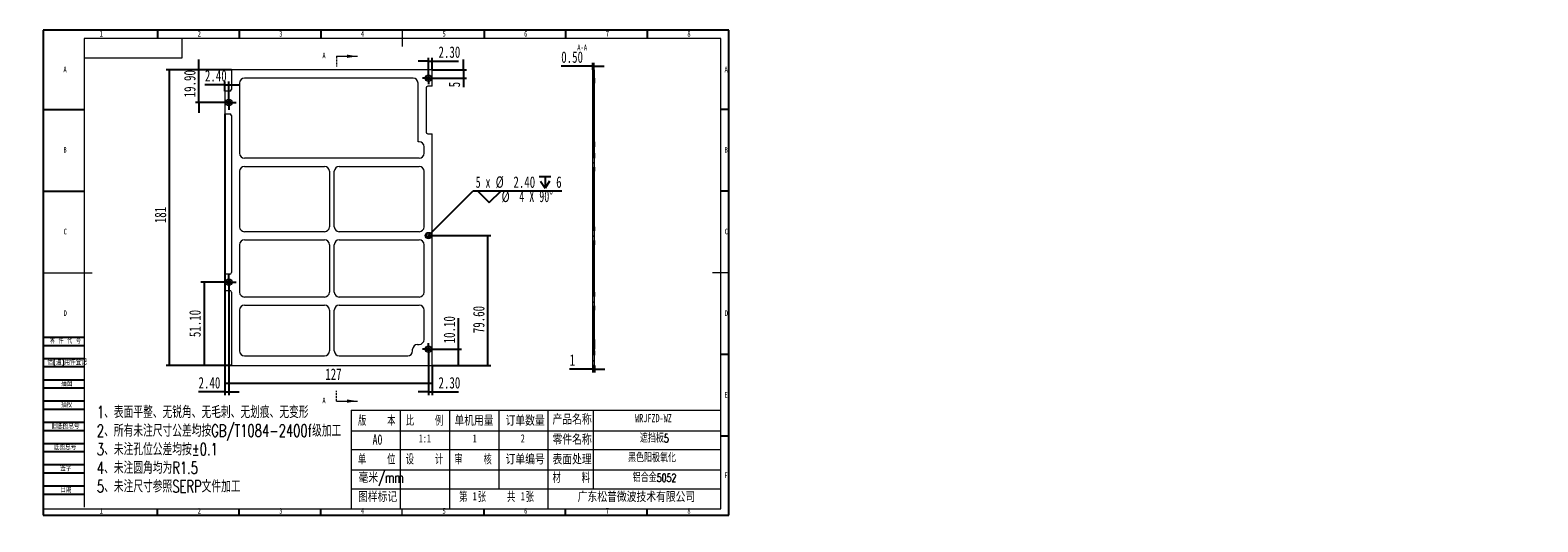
# Model space of a CAD drawing. Header units: millimetres. Extents: x -8 to 916, y -4 to 297.
import ezdxf

# ---------------------------------------------------------------- set-up
doc = ezdxf.new("R2010")
doc.units = ezdxf.units.MM
doc.linetypes.add('HIDDEN', pattern=[1.905, 1.27, -0.635])
for name, color, linetype in [('10', 7, 'Continuous'), ('5', 7, 'Continuous'), ('9', 7, 'Continuous')]:
    doc.layers.add(name, color=color, linetype=linetype)
doc.styles.add('SLDTEXTSTYLE0', font='TXT', dxfattribs={"width": 0.7})
doc.styles.add('SLDTEXTSTYLE1', font='TXT', dxfattribs={"width": 0.7, "bigfont": 'bigfont'})
doc.styles.add('SLDTEXTSTYLE2', font='TXT', dxfattribs={"width": 0.614286, "bigfont": 'bigfont'})
doc.styles.add('SLDTEXTSTYLE3', font='TXT', dxfattribs={"width": 0.566667, "bigfont": 'bigfont'})
doc.styles.add('SLDTEXTSTYLE4', font='TXT', dxfattribs={"width": 0.633333})
doc.styles.add('SLDTEXTSTYLE5', font='TXT', dxfattribs={"width": 0.642857})
doc.dimstyles.new('SLDDIMSTYLE0', dxfattribs={"dimtxt": 7, "dimasz": 4.08, "dimexe": 0, "dimexo": 0.0625, "dimgap": 1.75, "dimtad": 2, "dimrnd": 1e-09, "dimzin": 12, "dimdsep": 46, "dimtxsty": 'SLDTEXTSTYLE0', "dimsah": 1, "dimcen": 0.09, "dimadec": 0, "dimazin": 3, "dimtfac": 1, "dimtofl": 0, "dimtmove": 0, "dimatfit": 3, "dimfxl": 0, "dimfrac": 2, "dimtolj": 1, "dimtzin": 12, "dimarcsym": 0})
doc.dimstyles.new('SLDDIMSTYLE1', dxfattribs={"dimtxt": 7, "dimasz": 4.08, "dimexe": 0, "dimexo": 0.0625, "dimgap": 1.75, "dimtad": 2, "dimrnd": 1e-09, "dimzin": 4, "dimdsep": 46, "dimtxsty": 'SLDTEXTSTYLE0', "dimsah": 1, "dimcen": 0.09, "dimadec": 0, "dimazin": 1, "dimtfac": 1, "dimtofl": 0, "dimtmove": 0, "dimatfit": 3, "dimfxl": 0, "dimfrac": 2, "dimtolj": 1, "dimtzin": 12, "dimarcsym": 0})
doc.dimstyles.new('SLDDIMSTYLE2', dxfattribs={"dimtxt": 7, "dimasz": 4.08, "dimexe": 0, "dimexo": 0.0625, "dimgap": 1.75, "dimtad": 2, "dimrnd": 1e-09, "dimzin": 4, "dimdsep": 46, "dimtxsty": 'SLDTEXTSTYLE0', "dimsah": 1, "dimcen": 0.09, "dimadec": 0, "dimazin": 1, "dimtfac": 1, "dimtmove": 0, "dimatfit": 0, "dimfxl": 0, "dimfrac": 2, "dimtolj": 1, "dimtzin": 12, "dimarcsym": 0})
doc.dimstyles.new('SLDDIMSTYLE3', dxfattribs={"dimtxt": 7, "dimasz": 4.08, "dimexe": 0, "dimexo": 0.0625, "dimgap": 1.75, "dimtad": 2, "dimrnd": 1e-09, "dimzin": 12, "dimdsep": 46, "dimtxsty": 'SLDTEXTSTYLE0', "dimsah": 1, "dimcen": 0.09, "dimadec": 0, "dimazin": 3, "dimtfac": 1, "dimtmove": 0, "dimatfit": 0, "dimfxl": 0, "dimfrac": 2, "dimtolj": 1, "dimtzin": 12, "dimarcsym": 0})
doc.dimstyles.new('SLDDIMSTYLE4', dxfattribs={"dimtxt": 7, "dimasz": 4.08, "dimexe": 0, "dimexo": 0.0625, "dimgap": 1.75, "dimtad": 0, "dimtih": 1, "dimtoh": 1, "dimrnd": 1e-09, "dimzin": 4, "dimdsep": 46, "dimtxsty": 'SLDTEXTSTYLE0', "dimblk1": 'NONE', "dimsah": 1, "dimcen": 0, "dimadec": 0, "dimazin": 1, "dimtfac": 1, "dimtmove": 0, "dimatfit": 3, "dimldrblk": 'NONE', "dimfxl": 0, "dimfrac": 2, "dimtolj": 1, "dimtzin": 12, "dimarcsym": 0})
doc.dimstyles.new('SLDDIMSTYLE5', dxfattribs={"dimtxt": 7, "dimasz": 4.08, "dimexe": 0, "dimexo": 0.0625, "dimgap": 1.75, "dimtad": 2, "dimrnd": 1e-09, "dimzin": 0, "dimdsep": 46, "dimtxsty": 'SLDTEXTSTYLE0', "dimsah": 1, "dimcen": 0.09, "dimadec": 0, "dimazin": 0, "dimtfac": 1, "dimtmove": 0, "dimatfit": 0, "dimfxl": 0, "dimfrac": 2, "dimtolj": 1, "dimtzin": 12, "dimarcsym": 0})

# ---------------------------------------------------------------- blocks, each defined once
blk = doc.blocks.new('SW_NOTE_0')
at = {"layer": '10', "color": 0, "attachment_point": 1, "style": 'SLDTEXTSTYLE1'}
for s, insert, char_height in [('1\\M+18141\\M+1955C\\M+196CA\\M+195BD\\M+190AE\\M+18141\\M+19DD9锐\\M+18A70\\M+18141\\M+19DD9\\M+196D1\\M+18E68\\M+18141\\M+19DD9划\\M+18DAD\\M+18141\\M+19DD9变\\M+18C60', (0, 9.55), 7.40833), ('2\\M+18141\\M+18F8A\\M+1974C\\M+196A2\\M+1928D\\M+18EDA\\M+190A1\\M+18CF6\\M+18DB7\\M+18BCF\\M+188C2GB/T1084-2400f级\\M+189C1\\M+18D48', (0, -1.83), 7.40833), ('3\\M+18141\\M+196A2\\M+1928D\\M+18D45\\M+188CA\\M+18CF6\\M+18DB7\\M+18BCF\\M+188C2\\M+1817D0.1', (0, -13.21), 7.4083), ('4\\M+18141\\M+196A2\\M+1928D圆\\M+18A70\\M+18BCF为R1.5', (0, -24.58), 7.4083), ('5\\M+18141\\M+196A2\\M+1928D\\M+18EDA\\M+190A1\\M+18E51\\M+18FC6SERP\\M+195B6\\M+18C8F\\M+189C1\\M+18D48', (0, -35.96), 7.4083)]:
    blk.add_mtext(s, dxfattribs=dict(at, insert=insert, char_height=char_height))
blk = doc.blocks.new('_D')
at = {"layer": '10'}
for p, q in [((111.26, 245.72), (111.26, 78.85)), ((238.26, 91.62), (238.26, 78.85)), ((111.26, 80.85), (238.26, 80.85))]:
    blk.add_line(p, q, dxfattribs=at)
for points in [[(111.26, 80.85), (115.34, 80.35), (115.34, 81.36)], [(238.26, 80.85), (234.18, 81.36), (234.18, 80.35)]]:
    blk.add_solid(points, dxfattribs=at)
at = {"layer": '10', "insert": (172.74, 89.88), "char_height": 7, "attachment_point": 1, "style": 'SLDTEXTSTYLE0'}
blk.add_mtext('127', dxfattribs=at)
blk = doc.blocks.new('_D_1')
at = {"layer": '10'}
for p, q in [((115.26, 272.62), (75.26, 272.62)), ((77.26, 91.62), (77.26, 272.62)), ((115.26, 91.62), (75.26, 91.62))]:
    blk.add_line(p, q, dxfattribs=at)
for points in [[(77.26, 272.62), (76.75, 268.54), (77.76, 268.54)], [(77.26, 91.62), (77.76, 95.7), (76.75, 95.7)]]:
    blk.add_solid(points, dxfattribs=at)
at = {"layer": '10', "insert": (68.23, 178.83), "char_height": 7, "attachment_point": 1, "rotation": 90, "style": 'SLDTEXTSTYLE0'}
blk.add_mtext('181', dxfattribs=at)
blk = doc.blocks.new('_D_2')
at = {"layer": '10'}
for p, q in [((254.26, 101.72), (254.26, 120.62)), ((239.66, 101.72), (256.26, 101.72)), ((254.26, 91.62), (254.26, 101.72)), ((238.26, 91.62), (256.26, 91.62))]:
    blk.add_line(p, q, dxfattribs=at)
for points in [[(254.26, 101.72), (253.75, 97.64), (254.76, 97.64)], [(254.26, 91.62), (254.76, 95.7), (253.75, 95.7)]]:
    blk.add_solid(points, dxfattribs=at)
at = {"layer": '10', "insert": (245.23, 105.26), "char_height": 7, "attachment_point": 1, "rotation": 90, "style": 'SLDTEXTSTYLE0'}
blk.add_mtext('10.10', dxfattribs=at)
blk = doc.blocks.new('_D_3')
at = {"layer": '10'}
for p, q in [((235.96, 101.72), (235.96, 73.62)), ((238.26, 91.62), (238.26, 73.62)), ((235.96, 75.62), (229.61, 75.62)), ((235.96, 75.62), (238.26, 75.62)), ((238.26, 75.62), (254.4, 75.62))]:
    blk.add_line(p, q, dxfattribs=at)
for points in [[(235.96, 75.62), (231.88, 76.13), (231.88, 75.11)], [(238.26, 75.62), (242.34, 75.11), (242.34, 76.13)]]:
    blk.add_solid(points, dxfattribs=at)
at = {"layer": '10', "insert": (242.12, 84.65), "char_height": 7, "attachment_point": 1, "style": 'SLDTEXTSTYLE0'}
blk.add_mtext('2.30', dxfattribs=at)
blk = doc.blocks.new('_D_4')
at = {"layer": '10'}
for p, q in [((257.33, 272.62), (257.33, 278.97)), ((238.26, 272.62), (259.33, 272.62)), ((257.33, 272.62), (257.33, 267.62)), ((235.96, 267.62), (259.33, 267.62)), ((257.33, 267.62), (257.33, 262.02))]:
    blk.add_line(p, q, dxfattribs=at)
for points in [[(257.33, 272.62), (257.84, 276.7), (256.82, 276.7)], [(257.33, 267.62), (256.82, 263.54), (257.84, 263.54)]]:
    blk.add_solid(points, dxfattribs=at)
at = {"layer": '10', "insert": (248.31, 262.02), "char_height": 7, "attachment_point": 1, "rotation": 90, "style": 'SLDTEXTSTYLE0'}
blk.add_mtext('5', dxfattribs=at)
blk = doc.blocks.new('_D_5')
at = {"layer": '10'}
for p, q in [((95.26, 272.62), (95.26, 278.97)), ((115.26, 272.62), (93.26, 272.62)), ((95.26, 252.72), (95.26, 272.62)), ((113.66, 252.72), (93.26, 252.72)), ((95.26, 252.72), (95.26, 246.37))]:
    blk.add_line(p, q, dxfattribs=at)
for points in [[(95.26, 272.62), (95.76, 276.7), (94.75, 276.7)], [(95.26, 252.72), (94.75, 248.64), (95.76, 248.64)]]:
    blk.add_solid(points, dxfattribs=at)
at = {"layer": '10', "insert": (86.23, 255.89), "char_height": 7, "attachment_point": 1, "rotation": 90, "style": 'SLDTEXTSTYLE0'}
blk.add_mtext('19.90', dxfattribs=at)
blk = doc.blocks.new('_D_6')
at = {"layer": '10'}
for p, q in [((111.26, 263.56), (99.02, 263.56)), ((111.26, 259.72), (111.26, 265.56)), ((111.26, 263.56), (113.66, 263.56)), ((113.66, 252.72), (113.66, 265.56)), ((113.66, 263.56), (120.01, 263.56))]:
    blk.add_line(p, q, dxfattribs=at)
for points in [[(111.26, 263.56), (107.18, 264.07), (107.18, 263.05)], [(113.66, 263.56), (117.74, 263.05), (117.74, 264.07)]]:
    blk.add_solid(points, dxfattribs=at)
at = {"layer": '10', "insert": (99.02, 272.58), "char_height": 7, "attachment_point": 1, "style": 'SLDTEXTSTYLE0'}
blk.add_mtext('2.40', dxfattribs=at)
blk = doc.blocks.new('_D_7')
at = {"layer": '10'}
for p, q in [((235.96, 171.22), (274.26, 171.22)), ((272.26, 91.62), (272.26, 171.22)), ((238.26, 91.62), (274.26, 91.62))]:
    blk.add_line(p, q, dxfattribs=at)
for points in [[(272.26, 171.22), (271.75, 167.14), (272.76, 167.14)], [(272.26, 91.62), (272.76, 95.7), (271.75, 95.7)]]:
    blk.add_solid(points, dxfattribs=at)
at = {"layer": '10', "insert": (263.23, 111.5), "char_height": 7, "attachment_point": 1, "rotation": 90, "style": 'SLDTEXTSTYLE0'}
blk.add_mtext('79.60', dxfattribs=at)
blk = doc.blocks.new('SW_SYMBOL_HOLE_DEPTH')
at = {"layer": '10', "color": 0}
for p, q in [((0, 875), (800, 875)), ((100, 555), (400, 75)), ((400, 875), (400, 75)), ((700, 555), (400, 75))]:
    blk.add_line(p, q, dxfattribs=at)
blk = doc.blocks.new('SW_SYMBOL_HOLE_SINK')
at = {"layer": '10', "color": 0}
for p, q in [((0, 875), (800, 75)), ((800, 75), (1600, 875))]:
    blk.add_line(p, q, dxfattribs=at)
blk = doc.blocks.new('_D_8')
at = {"layer": '10'}
for p, q in [((237.37, 172.64), (263.29, 198.55)), ((263.29, 198.55), (317.69, 198.55)), ((234.54, 169.81), (237.37, 172.64))]:
    blk.add_line(p, q, dxfattribs=at)
blk.add_solid([(237.37, 172.64), (240.62, 175.16), (239.9, 175.88)], dxfattribs=at)
at = {"layer": '10', "xscale": 0.009023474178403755, "yscale": 0.009023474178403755, "zscale": 0.009023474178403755}
for name, p in [('SW_SYMBOL_HOLE_DEPTH', (303.77, 199.51)), ('SW_SYMBOL_HOLE_SINK', (266.02, 190.77))]:
    blk.add_blockref(name, p, dxfattribs=at)
at = {"layer": '10', "char_height": 7, "attachment_point": 1}
for s, insert, style in [('5 x', (264.88, 207.49), 'SLDTEXTSTYLE4'), ('%%c', (277.14, 207.52), 'SLDTEXTSTYLE0'), ('2.40', (287.99, 207.49), 'SLDTEXTSTYLE0'), ('6', (314.19, 207.49), 'SLDTEXTSTYLE0'), ('%%c', (280.75, 198.78), 'SLDTEXTSTYLE0'), ('4 X 90°', (291.6, 198.75), 'SLDTEXTSTYLE5')]:
    blk.add_mtext(s, dxfattribs=dict(at, insert=insert, style=style))
blk = doc.blocks.new('_NONE')
blk = doc.blocks.new('_D_9')
at = {"layer": '10'}
for p, q in [((109.16, 142.72), (96.45, 142.72)), ((98.45, 142.72), (98.45, 91.62)), ((115.26, 91.62), (96.45, 91.62))]:
    blk.add_line(p, q, dxfattribs=at)
for points in [[(98.45, 142.72), (97.94, 138.64), (98.95, 138.64)], [(98.45, 91.62), (98.95, 95.7), (97.94, 95.7)]]:
    blk.add_solid(points, dxfattribs=at)
at = {"layer": '10', "insert": (89.42, 109.08), "char_height": 7, "attachment_point": 1, "rotation": 90, "style": 'SLDTEXTSTYLE0'}
blk.add_mtext('51.10', dxfattribs=at)
blk = doc.blocks.new('_D_10')
at = {"layer": '10'}
for p, q in [((111.26, 137.62), (111.26, 73.62)), ((113.66, 138.22), (113.66, 73.62)), ((111.26, 75.62), (95.12, 75.62)), ((111.26, 75.62), (113.66, 75.62)), ((113.66, 75.62), (120.01, 75.62))]:
    blk.add_line(p, q, dxfattribs=at)
for points in [[(111.26, 75.62), (107.18, 76.13), (107.18, 75.11)], [(113.66, 75.62), (117.74, 75.11), (117.74, 76.13)]]:
    blk.add_solid(points, dxfattribs=at)
at = {"layer": '10', "insert": (95.12, 84.65), "char_height": 7, "attachment_point": 1, "style": 'SLDTEXTSTYLE0'}
blk.add_mtext('2.40', dxfattribs=at)
blk = doc.blocks.new('_D_11')
at = {"layer": '10'}
for p, q in [((235.96, 278.06), (229.61, 278.06)), ((235.96, 267.62), (235.96, 280.06)), ((235.96, 278.06), (238.26, 278.06)), ((238.26, 272.62), (238.26, 280.06)), ((238.26, 278.06), (254.4, 278.06))]:
    blk.add_line(p, q, dxfattribs=at)
for points in [[(235.96, 278.06), (231.88, 278.57), (231.88, 277.55)], [(238.26, 278.06), (242.34, 277.55), (242.34, 278.57)]]:
    blk.add_solid(points, dxfattribs=at)
at = {"layer": '10', "insert": (242.12, 287.08), "char_height": 7, "attachment_point": 1, "style": 'SLDTEXTSTYLE0'}
blk.add_mtext('2.30', dxfattribs=at)
blk = doc.blocks.new('SW_CENTERMARKSYMBOL_0')
at = {"layer": '10', "color": 0}
for p, q in [((-2.5, 0), (-3.7, 0)), ((0, 0), (-2.5, 0)), ((0, 2.5), (0, 3.7)), ((0, 0), (0, 2.5)), ((0, 0), (0, -2.5)), ((0, 0), (2.5, 0)), ((2.5, 0), (3.7, 0)), ((0, -2.5), (0, -3.7))]:
    blk.add_line(p, q, dxfattribs=at)
blk = doc.blocks.new('SW_CENTERMARKSYMBOL_1')
at = {"layer": '10', "color": 0}
for p, q in [((-2.5, 0), (-3.7, 0)), ((0, 0), (-2.5, 0)), ((0, 2.5), (0, 3.7)), ((0, 0), (0, 2.5)), ((0, 0), (0, -2.5)), ((0, 0), (2.5, 0)), ((2.5, 0), (3.7, 0)), ((0, -2.5), (0, -3.7))]:
    blk.add_line(p, q, dxfattribs=at)
blk = doc.blocks.new('SW_CENTERMARKSYMBOL_2')
at = {"layer": '10', "color": 0}
for p, q in [((-2.5, 0), (-4.5, 0)), ((0, 0), (-2.5, 0)), ((0, 2.5), (0, 4.5)), ((0, 0), (0, 2.5)), ((0, 0), (0, -2.5)), ((0, 0), (2.5, 0)), ((2.5, 0), (4.5, 0)), ((0, -2.5), (0, -4.5))]:
    blk.add_line(p, q, dxfattribs=at)
blk = doc.blocks.new('SW_CENTERMARKSYMBOL_3')
at = {"layer": '10', "color": 0}
for p, q in [((-2.5, 0), (-4.5, 0)), ((0, 0), (-2.5, 0)), ((0, 2.5), (0, 4.5)), ((0, 0), (0, 2.5)), ((0, 0), (0, -2.5)), ((0, 0), (2.5, 0)), ((2.5, 0), (4.5, 0)), ((0, -2.5), (0, -4.5))]:
    blk.add_line(p, q, dxfattribs=at)
blk = doc.blocks.new('_D_12')
at = {"layer": '10'}
for p, q in [((336.72, 274.99), (317.29, 274.99)), ((336.72, 272.62), (336.72, 276.99)), ((337.22, 274.99), (336.72, 274.99)), ((337.22, 267.62), (337.22, 276.99)), ((337.22, 274.99), (343.57, 274.99))]:
    blk.add_line(p, q, dxfattribs=at)
for points in [[(336.72, 274.99), (332.64, 275.5), (332.64, 274.48)], [(337.22, 274.99), (341.3, 274.48), (341.3, 275.5)]]:
    blk.add_solid(points, dxfattribs=at)
at = {"layer": '10', "insert": (317.29, 284.01), "char_height": 7, "attachment_point": 1, "style": 'SLDTEXTSTYLE0'}
blk.add_mtext('0.50', dxfattribs=at)
blk = doc.blocks.new('_D_13')
at = {"layer": '10'}
for p, q in [((336.72, 89.51), (322.45, 89.51)), ((336.72, 91.62), (336.72, 87.51)), ((337.72, 89.51), (336.72, 89.51)), ((337.72, 91.62), (337.72, 87.51)), ((337.72, 89.51), (344.07, 89.51))]:
    blk.add_line(p, q, dxfattribs=at)
for points in [[(336.72, 89.51), (332.64, 90.01), (332.64, 89)], [(337.72, 89.51), (341.8, 89), (341.8, 90.01)]]:
    blk.add_solid(points, dxfattribs=at)
at = {"layer": '10', "insert": (322.45, 98.53), "char_height": 7, "attachment_point": 1, "style": 'SLDTEXTSTYLE0'}
blk.add_mtext('1', dxfattribs=at)

msp = doc.modelspace()

# ---------------------------------------------------------------- hatches: boundary and pattern name
at = {"linetype": 'Continuous', "lineweight": 0}
h = msp.add_hatch(dxfattribs=at)
h.set_pattern_fill('ANSI31', style=0)
h.paths.add_polyline_path([(337.217, 267.623), (337.717, 267.623), (337.717, 272.623), (336.717, 272.623), (336.717, 91.623), (337.717, 91.623), (337.717, 98.051), (337.217, 98.051), (337.217, 128.194), (337.717, 128.194), (337.717, 134.051), (337.217, 134.051), (337.217, 168.194), (337.717, 168.194), (337.717, 174.051), (337.217, 174.051), (337.217, 213.194), (337.717, 213.194), (337.717, 218.623), (337.217, 218.623)], flags=0)

# ---------------------------------------------------------------- linework, layer by layer
at = {"color": 7, "linetype": 'HIDDEN', "lineweight": 0}
for p, q in [((179.711, 281.013), (179.711, 274.663)), ((179.711, 69.903), (179.711, 76.253))]:
    msp.add_line(p, q, dxfattribs=at)
at = {"color": 7, "linetype": 'Continuous', "lineweight": 0}
for p, q in [((179.711, 281.013), (192.411, 281.013)), ((179.711, 69.903), (192.411, 69.903))]:
    msp.add_line(p, q, dxfattribs=at)
at = {"color": 7, "linetype": 'Continuous', "lineweight": 15}
for p, q in [((115.257, 272.623), (115.257, 260.723)), ((238.257, 272.623), (115.257, 272.623)), ((238.257, 262.623), (238.257, 272.623)), ((336.717, 91.623), (336.717, 272.623)), ((336.717, 272.623), (337.717, 272.623)), ((337.717, 267.623), (337.717, 272.623)), ((111.257, 259.723), (111.257, 245.723)), ((114.257, 259.723), (111.257, 259.723)), ((120.257, 264.623), (120.257, 221.623)), ((226.557, 267.623), (123.257, 267.623)), ((229.557, 228.623), (229.557, 264.623)), ((234.557, 261.623), (234.557, 234.623)), ((238.257, 262.623), (235.557, 262.623)), ((337.217, 267.623), (337.217, 218.623)), ((337.717, 267.623), (337.217, 267.623)), ((337.717, 264.623), (337.217, 264.623)), ((337.717, 267.623), (337.717, 264.623)), ((337.717, 228.623), (337.717, 264.623)), ((111.257, 245.723), (114.257, 245.723)), ((115.257, 244.723), (115.257, 148.623)), ((235.557, 233.623), (238.257, 233.623)), ((238.257, 91.623), (238.257, 233.623)), ((230.257, 228.623), (229.557, 228.623)), ((233.257, 221.623), (233.257, 225.623)), ((337.217, 228.623), (337.717, 228.623)), ((337.717, 225.623), (337.217, 225.623)), ((337.717, 228.623), (337.717, 225.623)), ((337.717, 221.623), (337.717, 225.623)), ((230.257, 218.623), (123.257, 218.623)), ((123.257, 213.623), (172.257, 213.623)), ((181.257, 213.623), (230.257, 213.623)), ((337.217, 221.623), (337.717, 221.623)), ((337.217, 218.623), (337.717, 218.623)), ((337.717, 213.194), (337.217, 213.194)), ((337.217, 213.194), (337.217, 174.051)), ((337.717, 221.623), (337.717, 218.623)), ((337.717, 213.194), (337.717, 218.623)), ((337.717, 213.194), (337.717, 210.623)), ((120.257, 210.623), (120.257, 176.623)), ((175.257, 210.623), (175.257, 176.623)), ((178.257, 176.623), (178.257, 210.623)), ((233.257, 176.623), (233.257, 210.623)), ((337.717, 210.623), (337.217, 210.623)), ((337.717, 176.623), (337.717, 210.623)), ((337.217, 176.623), (337.717, 176.623)), ((337.717, 176.623), (337.717, 174.051)), ((172.257, 173.623), (123.257, 173.623)), ((123.257, 168.623), (172.257, 168.623)), ((230.257, 173.623), (181.257, 173.623)), ((181.257, 168.623), (230.257, 168.623)), ((337.217, 174.051), (337.717, 174.051)), ((337.717, 168.194), (337.217, 168.194)), ((337.217, 168.194), (337.217, 134.051)), ((337.717, 168.194), (337.717, 174.051)), ((337.717, 168.194), (337.717, 165.623)), ((120.257, 165.623), (120.257, 136.623)), ((175.257, 165.623), (175.257, 136.623)), ((178.257, 136.623), (178.257, 165.623)), ((233.257, 136.623), (233.257, 165.623)), ((337.717, 165.623), (337.217, 165.623)), ((337.717, 136.623), (337.717, 165.623)), ((111.257, 147.623), (111.257, 137.623)), ((114.257, 147.623), (111.257, 147.623)), ((111.257, 137.623), (114.257, 137.623)), ((115.257, 136.623), (115.257, 91.623)), ((172.257, 133.623), (123.257, 133.623)), ((230.257, 133.623), (181.257, 133.623)), ((337.217, 136.623), (337.717, 136.623)), ((337.217, 134.051), (337.717, 134.051)), ((337.717, 136.623), (337.717, 134.051)), ((337.717, 128.194), (337.717, 134.051)), ((120.257, 125.623), (120.257, 100.623)), ((123.257, 128.623), (172.257, 128.623)), ((175.257, 125.623), (175.257, 100.623)), ((178.257, 100.623), (178.257, 125.623)), ((181.257, 128.623), (230.257, 128.623)), ((233.257, 107.623), (233.257, 125.623)), ((337.717, 128.194), (337.217, 128.194)), ((337.217, 128.194), (337.217, 98.051)), ((337.717, 125.623), (337.217, 125.623)), ((337.717, 128.194), (337.717, 125.623)), ((337.717, 107.623), (337.717, 125.623)), ((226.257, 100.623), (226.257, 101.623)), ((229.257, 104.623), (230.257, 104.623)), ((337.217, 107.623), (337.717, 107.623)), ((337.217, 104.623), (337.717, 104.623)), ((337.717, 101.623), (337.217, 101.623)), ((337.717, 107.623), (337.717, 104.623)), ((337.717, 104.623), (337.717, 101.623)), ((337.717, 100.623), (337.717, 101.623)), ((123.257, 97.623), (172.257, 97.623)), ((181.257, 97.623), (223.257, 97.623)), ((337.217, 100.623), (337.717, 100.623)), ((337.217, 98.051), (337.717, 98.051)), ((337.717, 100.623), (337.717, 98.051)), ((337.717, 91.623), (337.717, 98.051)), ((115.257, 91.623), (238.257, 91.623)), ((337.717, 91.623), (336.717, 91.623))]:
    msp.add_line(p, q, dxfattribs=at)
for centre, radius in [((235.957, 267.623), 2), ((235.957, 267.623), 1.2), ((113.657, 252.723), 2), ((113.657, 252.723), 1.2), ((235.957, 171.223), 2), ((235.957, 171.223), 1.2), ((113.657, 142.723), 2), ((113.657, 142.723), 1.2), ((235.957, 101.723), 2), ((235.957, 101.723), 1.2)]:
    msp.add_circle(centre, radius, dxfattribs=at)
for centre, radius, start, end in [((114.257, 260.723), 1, 270, 0), ((123.257, 264.623), 3, 90, 180), ((226.557, 264.623), 3, 0, 90), ((235.557, 261.623), 1, 90, 180), ((114.257, 244.723), 1, 0, 90), ((235.557, 234.623), 1, 180, 270), ((230.257, 225.623), 3, 0, 90), ((123.257, 221.623), 3, 180, 270), ((123.257, 210.623), 3, 90, 180), ((172.257, 210.623), 3, 0, 90), ((181.257, 210.623), 3, 90, 180), ((230.257, 221.623), 3, 270, 0), ((230.257, 210.623), 3, 0, 90), ((123.257, 176.623), 3, 180, 270), ((172.257, 176.623), 3, 270, 0), ((181.257, 176.623), 3, 180, 270), ((230.257, 176.623), 3, 270, 0), ((123.257, 165.623), 3, 90, 180), ((172.257, 165.623), 3, 0, 90), ((181.257, 165.623), 3, 90, 180), ((230.257, 165.623), 3, 0, 90), ((114.257, 148.623), 1, 270, 0), ((114.257, 136.623), 1, 0, 90), ((123.257, 136.623), 3, 180, 270), ((172.257, 136.623), 3, 270, 0), ((181.257, 136.623), 3, 180, 270), ((230.257, 136.623), 3, 270, 0), ((123.257, 125.623), 3, 90, 180), ((172.257, 125.623), 3, 0, 90), ((181.257, 125.623), 3, 90, 180), ((230.257, 125.623), 3, 0, 90), ((229.257, 101.623), 3, 90, 180), ((230.257, 107.623), 3, 270, 0), ((123.257, 100.623), 3, 180, 270), ((172.257, 100.623), 3, 270, 0), ((181.257, 100.623), 3, 180, 270), ((223.257, 100.623), 3, 270, 0)]:
    msp.add_arc(centre, radius, start, end, dxfattribs=at)
at = {"color": 7, "linetype": 'Continuous', "lineweight": 0}
for points in [[(192.411, 281.013), (186.061, 282.029), (186.061, 279.997)], [(192.411, 69.903), (186.061, 70.919), (186.061, 68.887)]]:
    msp.add_solid(points, dxfattribs=at)
at = {"layer": '10', "color": 7}
for p, q in [((0, 109), (25, 109)), ((0, 104), (25, 104)), ((0, 96), (25, 96)), ((0, 91), (25, 91)), ((0, 83), (25, 83)), ((0, 78), (25, 78)), ((0, 70), (25, 70)), ((0, 65), (25, 65)), ((0, 57), (25, 57)), ((0, 52), (25, 52)), ((0, 44), (25, 44)), ((0, 39), (25, 39)), ((0, 31), (25, 31)), ((0, 26), (25, 26)), ((0, 18), (25, 18)), ((0, 13), (25, 13))]:
    msp.add_line(p, q, dxfattribs=at)
at = {"layer": '10', "lineweight": 15}
for p, q in [((188.679, 64.43), (188.679, 3.896)), ((188.679, 64.43), (415, 64.43)), ((218.713, 64.43), (218.713, 3.896)), ((248.825, 64.43), (248.825, 3.896)), ((279.127, 64.43), (279.127, 16.21)), ((309.173, 64.43), (309.173, 3.896)), ((336.933, 64.43), (336.933, 16.21)), ((188.679, 51.81), (415, 51.81)), ((188.679, 40.192), (415, 40.192)), ((188.679, 27.932), (415, 27.932)), ((188.679, 16.21), (415, 16.21))]:
    msp.add_line(p, q, dxfattribs=at)
at = {"layer": '5'}
for p, q in [((70, 297), (70, 292)), ((120, 297), (120, 292)), ((170, 297), (170, 292)), ((270, 297), (270, 292)), ((320, 297), (320, 292)), ((370, 297), (370, 292)), ((0, 248.5), (25, 248.5)), ((420, 248.5), (415, 248.5)), ((0, 198.5), (25, 198.5)), ((420, 198.5), (415, 198.5)), ((420, 98.5), (415, 98.5)), ((420, 48.5), (415, 48.5)), ((70, 0), (70, 3.896)), ((120, 0), (120, 3.896)), ((170, 0), (170, 3.896)), ((270, 0), (270, 3.896)), ((320, 0), (320, 3.896)), ((370, 0), (370, 3.896))]:
    msp.add_line(p, q, dxfattribs=at)
at = {"layer": '5', "lineweight": 15}
for p, q in [((219.871, 297), (219.871, 287)), ((0, 148.5), (30, 148.5)), ((420, 148.5), (410, 148.5)), ((219.871, 0), (219.871, 3.896))]:
    msp.add_line(p, q, dxfattribs=at)
at = {"layer": '5', "color": 7, "lineweight": 15}
for p, q in [((415, 292), (25, 292)), ((25, 292), (25, 5)), ((85, 280), (85, 292)), ((415, 3.896), (415, 292)), ((25, 280), (85, 280)), ((0, 3.896), (415, 3.896))]:
    msp.add_line(p, q, dxfattribs=at)
at = {"layer": '9', "color": 7}
for p, q in [((420, 297), (0, 297)), ((0, 297), (0, 0)), ((420, 148.5), (420, 297)), ((420, 0), (420, 148.5)), ((0, 0), (420, 0))]:
    msp.add_line(p, q, dxfattribs=at)

# ---------------------------------------------------------------- block references
at = {"layer": '10'}
for name, p in [('SW_CENTERMARKSYMBOL_1', (235.957, 267.623)), ('SW_CENTERMARKSYMBOL_2', (113.657, 252.723)), ('SW_CENTERMARKSYMBOL_3', (113.657, 142.723)), ('SW_CENTERMARKSYMBOL_0', (235.957, 101.723)), ('SW_NOTE_0', (32.805, 57.372))]:
    msp.add_blockref(name, p, dxfattribs=at)

# ---------------------------------------------------------------- texts
at = {"color": 7, "linetype": 'Continuous', "char_height": 3.5, "attachment_point": 1, "style": 'SLDTEXTSTYLE0'}
for insert in [(170.955, 283.18), (170.955, 72.07)]:
    msp.add_mtext('A', dxfattribs=dict(at, insert=insert))
at = {"layer": '10'}
for s, insert, char_height, attachment_point, style in [('1', (35.544, 296.543), 3.5, 2, 'SLDTEXTSTYLE0'), ('2', (95.544, 296.543), 3.5, 2, 'SLDTEXTSTYLE0'), ('3', (145.544, 296.543), 3.5, 2, 'SLDTEXTSTYLE0'), ('4', (195.544, 296.543), 3.5, 2, 'SLDTEXTSTYLE0'), ('5', (245.544, 296.543), 3.5, 2, 'SLDTEXTSTYLE0'), ('6', (295.547, 296.543), 3.5, 2, 'SLDTEXTSTYLE0'), ('7', (345.547, 296.543), 3.5, 2, 'SLDTEXTSTYLE0'), ('8', (395.547, 296.543), 3.5, 2, 'SLDTEXTSTYLE0'), ('A-A', (330.107, 288.172), 3.5, 2, 'SLDTEXTSTYLE0'), ('A', (13.32, 274.736), 3.5, 2, 'SLDTEXTSTYLE0'), ('A', (418.32, 274.736), 3.5, 2, 'SLDTEXTSTYLE0'), ('B', (13.32, 225.543), 3.5, 2, 'SLDTEXTSTYLE0'), ('B', (418.32, 225.543), 3.5, 2, 'SLDTEXTSTYLE0'), ('C', (13.427, 175.486), 3.5, 2, 'SLDTEXTSTYLE0'), ('C', (418.427, 175.486), 3.5, 2, 'SLDTEXTSTYLE0'), ('D', (13.43, 125.543), 3.5, 2, 'SLDTEXTSTYLE0'), ('D', (418.43, 125.543), 3.5, 2, 'SLDTEXTSTYLE0'), ('E', (418.318, 75.486), 3.5, 2, 'SLDTEXTSTYLE0'), ('\\M+194C5    \\M+1967B', (192.807, 61.157), 6.35, 1, 'SLDTEXTSTYLE3'), ('\\M+194E4    \\M+197E1', (222.061, 61.157), 6.35, 1, 'SLDTEXTSTYLE3'), ('单\\M+18AF7\\M+19770\\M+197CA', (251.837, 61.157), 6.35, 1, 'SLDTEXTSTYLE1'), ('订单\\M+19094\\M+197CA', (283.164, 61.157), 6.35, 1, 'SLDTEXTSTYLE1'), ('产\\M+19569\\M+196BC\\M+18FCC', (311.946, 61.915), 6.35, 1, 'SLDTEXTSTYLE1'), ('WRJFZD-WZ', (362.567, 62.003), 5, 1, 'SLDTEXTSTYLE0'), ('A0', (201.703, 49.583), 6.35, 1, 'SLDTEXTSTYLE0'), ('1:1', (230.017, 49.571), 5, 1, 'SLDTEXTSTYLE0'), ('1', (263.035, 49.571), 5, 1, 'SLDTEXTSTYLE0'), ('2', (292.493, 49.571), 5, 1, 'SLDTEXTSTYLE0'), ('\\M+197EB\\M+18C8F\\M+196BC\\M+18FCC', (311.958, 49.583), 6.35, 1, 'SLDTEXTSTYLE1'), ('\\M+18ED5挡\\M+194C25', (365.476, 49.571), 5, 1, 'SLDTEXTSTYLE1'), ('单    \\M+188CA', (192.819, 37.451), 6.35, 1, 'SLDTEXTSTYLE3'), ('设    计', (222.061, 37.451), 6.35, 1, 'SLDTEXTSTYLE3'), ('审    \\M+18A6A', (251.825, 37.451), 6.35, 1, 'SLDTEXTSTYLE3'), ('订单编\\M+18D86', (283.158, 37.451), 6.35, 1, 'SLDTEXTSTYLE1'), ('\\M+1955C\\M+196CA处\\M+1979D', (311.958, 37.451), 6.35, 1, 'SLDTEXTSTYLE1'), ('\\M+1FC4B\\M+19046阳极氧\\M+189BB', (358.202, 37.595), 5, 1, 'SLDTEXTSTYLE1'), ('\\M+19F7C\\M+195C4/mm', (193.13, 26.277), 6.35, 1, 'SLDTEXTSTYLE1'), ('\\M+18DDE    \\M+197BF', (311.958, 26.17), 6.35, 1, 'SLDTEXTSTYLE3'), ('铝\\M+18D87\\M+18BE05052', (361.112, 25.462), 5, 1, 'SLDTEXTSTYLE1'), ('F', (418.224, 26.236), 3.5, 2, 'SLDTEXTSTYLE0'), ('图样标记', (192.807, 14.487), 6.35, 1, 'SLDTEXTSTYLE1'), ('\\M+191E6  张    \\M+18BA4  张', (254.755, 14.487), 6.35, 1, 'SLDTEXTSTYLE3'), ('1', (263.035, 14.223), 5, 1, 'SLDTEXTSTYLE0'), ('1', (292.493, 14.223), 5, 1, 'SLDTEXTSTYLE0'), ('\\M+19BF6东\\M+18FBC\\M+19581\\M+194F7\\M+19467\\M+18B5A术\\M+1974C\\M+18CC0\\M+18CF6\\M+18E69', (327.369, 14.487), 6.35, 1, 'SLDTEXTSTYLE1'), ('1', (35.544, 4.486), 3.5, 2, 'SLDTEXTSTYLE0'), ('2', (95.544, 4.486), 3.5, 2, 'SLDTEXTSTYLE0'), ('3', (145.544, 4.486), 3.5, 2, 'SLDTEXTSTYLE0'), ('4', (195.544, 4.486), 3.5, 2, 'SLDTEXTSTYLE0'), ('5', (245.544, 4.486), 3.5, 2, 'SLDTEXTSTYLE0'), ('6', (295.547, 4.486), 3.5, 2, 'SLDTEXTSTYLE0'), ('7', (345.547, 4.486), 3.5, 2, 'SLDTEXTSTYLE0'), ('8', (395.547, 4.486), 3.5, 2, 'SLDTEXTSTYLE0')]:
    msp.add_mtext(s, dxfattribs=dict(at, insert=insert, char_height=char_height, attachment_point=attachment_point, style=style))
at = {"layer": '10', "color": 7, "char_height": 3.5}
for s, insert, attachment_point, style in [('\\M+197EB \\M+18C8F \\M+191E3 \\M+18D86', (4.023, 108.595), 1, 'SLDTEXTSTYLE2'), ('\\M+18ED8(\\M+192CA)\\M+19770\\M+18C8F\\M+1936F记', (2.474, 95.499), 1, 'SLDTEXTSTYLE1'), ('\\M+19560图', (14.33, 82.553), 2, 'SLDTEXTSTYLE1'), ('\\M+19560\\M+18D5A', (14.298, 69.517), 2, 'SLDTEXTSTYLE1'), ('\\M+18B8C\\M+192EA图总\\M+18D86', (5, 56.488), 1, 'SLDTEXTSTYLE1'), ('\\M+192EA图总\\M+18D86', (6.5, 43.486), 1, 'SLDTEXTSTYLE1'), ('签\\M+18E9A', (13.804, 30.537), 2, 'SLDTEXTSTYLE1'), ('\\M+193FA\\M+18AFA', (13.881, 17.437), 2, 'SLDTEXTSTYLE1')]:
    msp.add_mtext(s, dxfattribs=dict(at, insert=insert, attachment_point=attachment_point, style=style))

# ---------------------------------------------------------------- dimensions: what is measured, and where the dimension line sits
at = {"layer": '10'}
for base, p1, p2, dimstyle, picture, middle in [((238.257, 278.059), (235.957, 267.623), (238.257, 272.623), 'SLDDIMSTYLE2', '_D_11', (248.257, 278.059)), ((336.717, 274.988), (337.217, 267.623), (336.717, 272.623), 'SLDDIMSTYLE5', '_D_12', (323.43, 274.988)), ((113.657, 263.56), (111.257, 259.723), (113.657, 252.723), 'SLDDIMSTYLE2', '_D_6', (105.162, 263.56)), ((113.657, 75.623), (111.257, 137.623), (113.657, 138.223), 'SLDDIMSTYLE2', '_D_10', (101.257, 75.623)), ((238.257, 75.623), (235.957, 101.723), (238.257, 91.623), 'SLDDIMSTYLE2', '_D_3', (248.257, 75.623)), ((336.717, 89.506), (337.717, 91.623), (336.717, 91.623), 'SLDDIMSTYLE3', '_D_13', (323.989, 89.506))]:
    dim = msp.add_linear_dim(base=base, p1=p1, p2=p2, dimstyle=dimstyle, dxfattribs=at)
    dim.commit()
    dim.dimension.update_dxf_attribs({"geometry": picture, "text_midpoint": middle, "dimtype": 160})
for base, p1, p2, angle, dimstyle, picture, middle in [((95.257, 272.623), (113.657, 252.723), (115.257, 272.623), 90, 'SLDDIMSTYLE2', '_D_5', (95.257, 263.56)), ((257.33, 267.623), (238.257, 272.623), (235.957, 267.623), 90, 'SLDDIMSTYLE3', '_D_4', (257.33, 263.56)), ((77.257, 272.623), (115.257, 91.623), (115.257, 272.623), 90, 'SLDDIMSTYLE0', '_D_1', (77.257, 183.432)), ((238.257, 80.854), (111.257, 245.723), (238.257, 91.623), 0, 'SLDDIMSTYLE0', '_D', (177.348, 80.854)), ((272.257, 171.223), (238.257, 91.623), (235.957, 171.223), 90, 'SLDDIMSTYLE1', '_D_7', (272.257, 119.165)), ((98.446, 91.623), (109.157, 142.723), (115.257, 91.623), 90, 'SLDDIMSTYLE1', '_D_9', (98.446, 116.76)), ((254.257, 101.723), (238.257, 91.623), (239.657, 101.723), 90, 'SLDDIMSTYLE1', '_D_2', (254.257, 112.941))]:
    dim = msp.add_linear_dim(base=base, p1=p1, p2=p2, angle=angle, dimstyle=dimstyle, dxfattribs=at)
    dim.commit()
    dim.dimension.update_dxf_attribs({"geometry": picture, "text_midpoint": middle, "dimtype": 160})
dim = msp.add_diameter_dim_2p(p1=(234.542, 169.809), p2=(237.371, 172.637), text='5 x <> {\\fGDT;x} 6\\P{\\fGDT;w}%%c 4 X 90°\\P', dimstyle='SLDDIMSTYLE4', dxfattribs=at)
dim.commit()
dim.dimension.update_dxf_attribs({"geometry": '_D_8', "text_midpoint": (291.287, 198.471), "dimtype": 163})

doc.saveas('drawing.dxf')
